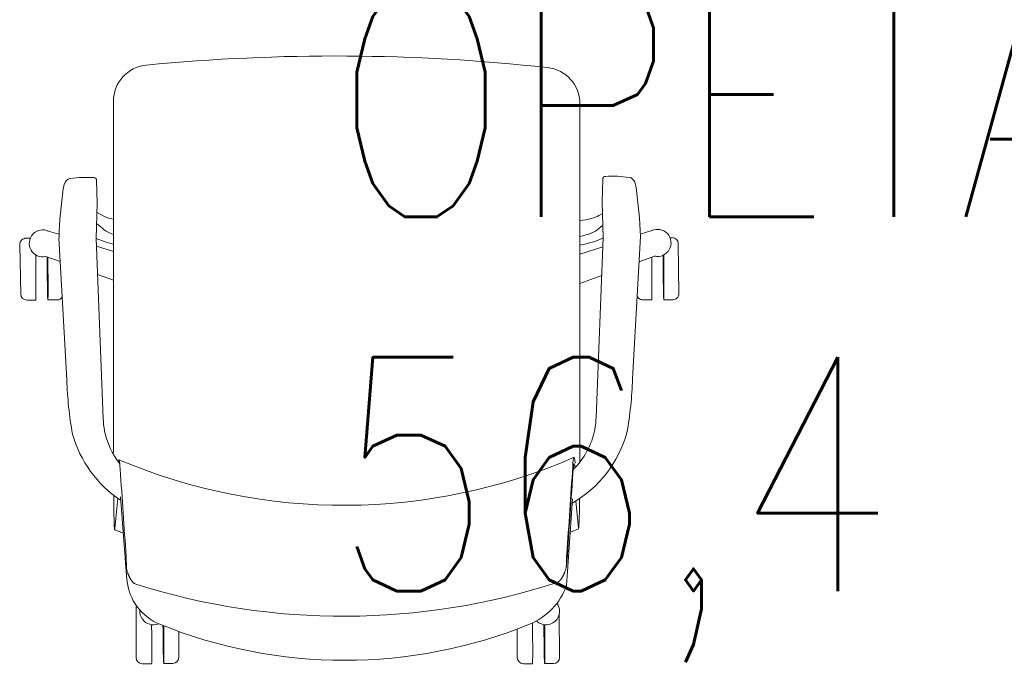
# Model space of a CAD drawing. Header units: millimetres. Extents: x 256092 to 341172, y 103077 to 145077.
# Tile 75 of 139: x 301875 to 302907, y 136678 to 137362. Entities that reach past the tile are written whole.
import ezdxf

# ---------------------------------------------------------------- set-up
doc = ezdxf.new("R2010")
doc.units = ezdxf.units.MM
for name, color, linetype in [('A8HNELIOT', 6, 'Continuous'), ('A8HNUMEROT', 6, 'Continuous'), ('A8HTXT', 3, 'Continuous')]:
    doc.layers.add(name, color=color, linetype=linetype)
doc.layers.add('I-FURN', color=62, linetype='Continuous', lineweight=9)
doc.styles.add('S', font='simplex', dxfattribs={"width": 0.8})

# ---------------------------------------------------------------- blocks, each defined once
blk = doc.blocks.new('Chair-Task_Seating-Allermuir-Circo-CR1 - CR1-709226-1_ k sisustuse plaan')
at = {"layer": 'I-FURN'}
for p, q in [((-204.4, 355.1), (-213.7, 355.1)), ((-191.7, 355.2), (-182, 355.2)), ((194.9, 355.1), (185.4, 355)), ((207.6, 355.2), (217.5, 355.2)), ((-219.6, 303.2), (-220, 348.7)), ((-175.6, 318.9), (-175.6, 348.8)), ((179.2, 348.6), (179.2, 321.4)), ((223.9, 298.3), (223.9, 348.8)), ((-228.1, 263.5), (-227.4, 273.1)), ((233.4, 267.4), (240.3, 180.3)), ((-231.3, 217.2), (-239.8, 213.9)), ((246.3, 215), (237.6, 218.2)), ((-239.7, 212.5), (-237.1, 184.7)), ((243.1, 181.9), (246, 213.5)), ((-241.3, -231.7), (-241.3, 143.8)), ((247.6, 134.1), (247.6, -234.2)), ((-258.3, 97), (-265.8, -91.5)), ((258.3, 98.2), (265.8, -90.3)), ((-296.4, 56.6), (-304.7, -92.4)), ((296.4, 57.7), (304.7, -91.2)), ((-329.2, -26.3), (-338.6, -26.3)), ((-316.5, -26.1), (-316.5, -70.8)), ((-316.5, -26.1), (-306.2, -26.1)), ((316.3, -26), (306.3, -26)), ((329, -25.9), (338.4, -25.9)), ((329, -25.9), (329, -73.2)), ((-344.9, -32.7), (-344.4, -85.1)), ((344.8, -32.1), (345.8, -83.8)), ((-264.2, -51.8), (-241.3, -43.4)), ((264.3, -52.7), (247.6, -46.9)), ((-303.2, -65.9), (-320.4, -72.2)), ((318.5, -71.5), (303.3, -66.2)), ((-265.4, -81.8), (-241.3, -74)), ((247.6, -76.9), (265.5, -82.5)), ((-335.7, -91.3), (-338, -91.3)), ((-265.8, -91.5), (-264.5, -128.7)), ((265.8, -90.3), (264.5, -127.5)), ((334.7, -90.8), (338.9, -90.8)), ((-304.6, -94.8), (-317.7, -99.1)), ((-261.2, -100.8), (-265.4, -104.3)), ((265.2, -106.2), (258.4, -100.4)), ((304.8, -94.8), (316.9, -98.6)), ((-264.9, -116.5), (-261.2, -114.5)), ((258.4, -114.2), (264.5, -117.6)), ((-264.5, -128.7), (-265.2, -152.6)), ((264.5, -127.5), (265.2, -151.4)), ((-300.1, -143.9), (-298.7, -149.3)), ((300.1, -142.7), (298.7, -148.1))]:
    blk.add_line(p, q, dxfattribs=at)
for centre, radius, start, end in [((-213.7, 348.7), 6.35, 90, 180), ((5.2, -164.3), 515.9, 67.9505, 112.0495), ((-182, 348.8), 6.35, 0, 90), ((185.5, 348.6), 6.35, 90.5816, 180), ((217.5, 348.8), 6.35, 0, 90), ((-162.7, 250.2), 68.6, 112.0495, 160.561), ((178, 262.2), 55.7, 5.3727, 67.9505), ((6.3, -417.4), 722.9, 72.4658, 108.0285), ((216.4, 297.2), 7.52, 338.268, 8.2323), ((-171.3, 79.8), 123.8, 120.0631, 164.28), ((6.3, -415.3), 604.5, 67.064, 113.544), ((171.3, 81), 123.8, 15.72, 56.28), ((-176.3, 93.4), 82.3, 134.8319, 168.391), ((176.3, 94.6), 82.3, 11.6089, 38.0853), ((-104, 44.4), 400.7, 1.9104, 10.0896), ((104, 43.2), 400.7, 169.9104, 178.0896), ((-173.3, 93.6), 85.1, 168.9841, 177.7277), ((173.3, 94.8), 85.1, 2.2723, 11.0159), ((-338.6, -32.6), 6.35, 90, 180.5823), ((-307.1, -32.4), 6.28, 29.8634, 82.1366), ((306.3, -31), 4.93, 90, 160), ((338.4, -32.2), 6.35, 1.0547, 90), ((-338, -85), 6.35, 180.5823, 270), ((135.8, -79.7), 440.6, 181.6537, 188.3785), ((-135.8, -78.5), 440.6, 351.6215, 358.3463), ((338.9, -83.9), 6.87, 270, 1.0547), ((-291.9, -147.5), 7.02, 195, 261.9066), ((-275.4, -31.2), 124.5, 261.9066, 273.368), ((-268.2, -152.5), 3.02, 273.368, 358.2518), ((268.2, -151.3), 3.02, 181.7482, 266.632), ((275.4, -30), 124.5, 266.632, 278.0934), ((291.9, -146.3), 7.02, 278.0934, 345), ((-203.2, -231.7), 38.1, 180, 263.747), ((209.5, -234.2), 38.1, 275.5556, 0), ((15.3, 1762.2), 2043.9, 263.747, 275.5556)]:
    blk.add_arc(centre, radius, start, end, dxfattribs=at)
for centre, major_axis, ratio, start_param, end_param in [((-204, 322.6), (-0.3, 32.5), 0.012428, 0.015947, 1.824945), ((-204, 322.6), (-0.3, 32.5), 0.012428, 4.454885, 6.299132), ((-191.3, 322.7), (-0.3, 32.5), 0.012428, 0.015947, 1.890129), ((195.2, 322.6), (-0.3, 32.5), 0.012428, 0.015947, 1.79167), ((195.2, 322.6), (-0.3, 32.5), 0.012428, 4.481378, 6.299132), ((207.9, 322.7), (-0.3, 32.5), 0.012428, 0.015947, 1.830986), ((-205.7, 300.2), (0.3, 14.2), 0.999796, 5.527803, 7.259347), ((205.7, 300.2), (-0.3, 14.2), 0.999796, 5.307023, 6.664634), ((-205.7, 300.2), (0.3, 14.2), 0.999796, 0.976162, 2.217014), ((205.7, 300.2), (-0.3, 14.2), 0.999796, 4.600197, 5.307023), ((70.7, -27428.7), (0, 29781.3), 0.027265, 0.376794, 0.384126), ((51.5, -25563.4), (0, 27768), 0.027265, 0.377105, 0.386565), ((-228, 283.6), (0, 46.5), 0.027265, 3.520452, 3.967502), ((234.8, 285.7), (0, 46.5), 0.027265, 2.318159, 2.764006), ((35.1, -23961.4), (0, 26048.9), 0.027265, 0.37886, 0.388265), ((-41.3, -25242.8), (0, 27416.6), 0.027265, 5.896669, 5.905599), ((-235.3, 279), (0, 133.2), 0.027265, 2.899691, 3.528158), ((-235.1, 271.5), (0, 132.7), 0.027266, 2.834208, 3.529857), ((241.9, 274.6), (0, 133.2), 0.027266, 2.755076, 3.330789), ((-328.9, -58.8), (-0.3, 32.5), 0.012428, 0.015947, 2.032055), ((-328.9, -58.8), (-0.3, 32.5), 0.012428, 4.262834, 6.299132), ((316.6, -58.5), (-0.3, 32.5), 0.012428, 0.015947, 1.955227), ((316.6, -58.5), (-0.3, 32.5), 0.012428, 4.319068, 6.299132), ((-322.6, -85.8), (-13.5, 4.5), 0.999796, 4.823673, 8.628372), ((321.6, -85.3), (13.4, 4.7), 0.999796, 3.918496, 7.733937), ((-201.2, -108.5), (80.8, 0), 0.358368, 2.090321, 2.491452), ((-218.2, -107), (46.3, 0), 0.358368, 2.090988, 2.755078), ((202, -108.5), (80.8, 0), 0.358368, 0.658977, 0.970038), ((215.5, -106.6), (46.3, 0), 0.358368, 0.386515, 0.805245), ((-219.3, -118.8), (45.5, 0), 0.241922, 2.072999, 2.734968), ((216.6, -118.6), (45.5, 0), 0.241922, 0.406624, 0.821969)]:
    blk.add_ellipse(centre, major_axis=major_axis, ratio=ratio, start_param=start_param, end_param=end_param, dxfattribs=at)
for points, knots in [([(-217.4, 270), (-217.9, 269.8), (-218.7, 269.4), (-219.4, 268.8), (-219.9, 268.5), (-220.2, 268.2), (-220.5, 267.9), (-220.8, 267.5), (-221.3, 267), (-221.7, 266.4), (-222, 266), (-222.2, 265.6), (-222.4, 265.3), (-222.7, 264.9), (-223.1, 264.3), (-223.4, 263.6), (-223.8, 262.9), (-224.2, 262.2), (-224.5, 261.5), (-224.8, 260.8), (-225.1, 260.1), (-225.4, 259.4), (-225.7, 258.5), (-226.1, 257.3), (-226.5, 256), (-226.9, 254.2), (-227.1, 252.9), (-227.1, 252.1)], [-1, -1, -1, -1, -0.928571, -0.892857, -0.875, -0.857143, -0.839286, -0.821429, -0.785714, -0.75, -0.732143, -0.714286, -0.696429, -0.678571, -0.642857, -0.607143, -0.571429, -0.535714, -0.5, -0.464286, -0.428571, -0.392857, -0.357143, -0.285714, -0.214286, -0.142857, 0, 0, 0, 0]), ([(-217.4, 270), (-217.9, 269.8), (-218.7, 269.4), (-219.4, 268.8), (-219.9, 268.5), (-220.2, 268.2), (-220.5, 267.9), (-220.8, 267.5), (-221.3, 267), (-221.7, 266.4), (-222, 266), (-222.2, 265.6), (-222.4, 265.3), (-222.7, 264.9), (-223.1, 264.3), (-223.4, 263.6), (-223.8, 262.9), (-224.2, 262.2), (-224.5, 261.5), (-224.8, 260.8), (-225.1, 260.1), (-225.4, 259.4), (-225.7, 258.5), (-226.1, 257.3), (-226.5, 256), (-226.9, 254.2), (-227.1, 252.9), (-227.1, 252.1)], [-1, -1, -1, -1, -0.928571, -0.892857, -0.875, -0.857143, -0.839286, -0.821429, -0.785714, -0.75, -0.732143, -0.714286, -0.696429, -0.678571, -0.642857, -0.607143, -0.571429, -0.535714, -0.5, -0.464286, -0.428571, -0.392857, -0.357143, -0.285714, -0.214286, -0.142857, 0, 0, 0, 0]), ([(233.9, 254.1), (233.8, 254.9), (233.7, 256.2), (233.3, 258), (232.9, 259.3), (232.5, 260.5), (232.1, 261.4), (231.9, 262.1), (231.6, 262.8), (231.2, 263.5), (230.9, 264.2), (230.6, 264.9), (230.2, 265.6), (229.8, 266.2), (229.5, 266.8), (229.2, 267.3), (228.9, 267.6), (228.7, 267.9), (228.4, 268.4), (228, 268.9), (227.6, 269.4), (227.2, 269.8), (226.9, 270.1), (226.6, 270.4), (226.2, 270.7), (225.4, 271.3), (224.6, 271.7), (224.1, 271.9)], [-1, -1, -1, -1, -0.857143, -0.785714, -0.714286, -0.642857, -0.607143, -0.571429, -0.535714, -0.5, -0.464286, -0.428571, -0.392857, -0.357143, -0.321429, -0.303571, -0.285714, -0.267857, -0.25, -0.214286, -0.178571, -0.160714, -0.142857, -0.125, -0.107143, -0.071429, 0, 0, 0, 0])]:
    blk.add_open_spline(points, degree=3, knots=knots, dxfattribs=at)
for points in [[(-239.7, 212.5), (-239.7, 213.2), (-239.8, 213.9), (-240, 213.2), (-240.2, 210.7), (-240.4, 206.7), (-240.6, 201.6), (-240.8, 195.6), (-240.9, 189), (-240.9, 184.5), (-240.9, 182.2)], [(247.3, 178.2), (247.3, 180.9), (247.2, 186.1), (247.1, 193.8), (247, 200.8), (246.9, 206.8), (246.7, 211.4), (246.5, 214.3), (246.2, 215.1), (246.1, 214.3), (246, 213.5)]]:
    blk.add_open_spline(points, degree=3, dxfattribs=at)
blk = doc.blocks.new('a8tila')
at = {"layer": 'A8HNELIOT', "style": 'S', "width": 0.8}
blk.add_attdef('TILNEL', (0, -800), '', height=250, dxfattribs=at)
at = {"layer": 'A8HNUMEROT', "style": 'S', "width": 0.8}
blk.add_attdef('TILNUM', (0, 0), '', height=350, dxfattribs=at)
at = {"layer": 'A8HTXT', "style": 'S', "width": 0.8}
blk.add_attdef('TILTXT', (0, -400), '', height=250, dxfattribs=at)

msp = doc.modelspace()

# ---------------------------------------------------------------- block references
at = {"layer": 'A8HTXT'}
ref = msp.add_blockref('a8tila', (302203.1, 137547.5), dxfattribs=dict(at, xscale=0.9800000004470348, yscale=0.9800000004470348, zscale=0.9800000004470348))
ref.add_attrib('TILTXT', 'ÕPETAJATE TUBA', (302203.1, 137155.5), dxfattribs={"color": 1, "height": 245, "style": 'S', "width": 0.8})
ref.add_attrib('TILNEL', '56,4', (302203.1, 136763.5), dxfattribs={"layer": 'A8HNELIOT', "color": 1, "height": 245, "style": 'S', "width": 0.8})
at = {"layer": 'I-FURN', "rotation": 180}
msp.add_blockref('Chair-Task_Seating-Allermuir-Circo-CR1 - CR1-709226-1_ k sisustuse plaan', (302220.8, 137042.5), dxfattribs=at)

doc.saveas('drawing.dxf')
